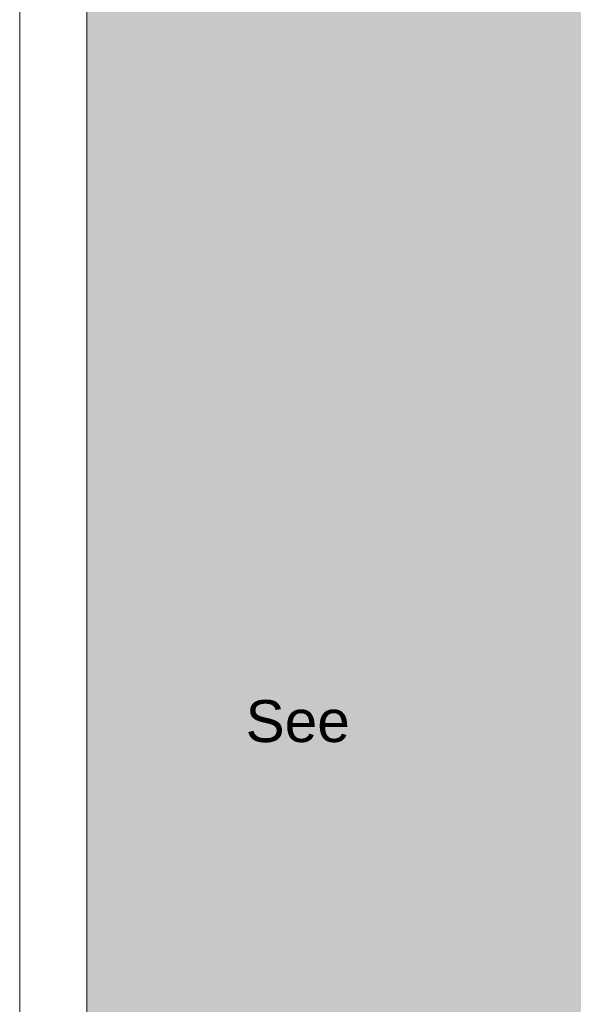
# Model space of a CAD drawing. Header units: metres. Extents: x 2643011 to 2643179, y 1217594 to 1217713.
# Tile 3 of 60: x 2643051 to 2643065, y 1217607 to 1217630. Entities that reach past the tile are written whole.
import ezdxf

# ---------------------------------------------------------------- set-up
doc = ezdxf.new("R2010")
doc.units = ezdxf.units.M
doc.linetypes.add('AUSGEZOGEN', pattern=[0])
for name, color, linetype in [('XR$1$_65365', 7, 'Continuous'), ('XR$1$_65366', 7, 'Continuous'), ('XR$1$_65410', 7, 'Continuous')]:
    doc.layers.add(name, color=color, linetype=linetype)
doc.styles.add('ARIAL', font='arial.ttf')

msp = doc.modelspace()

# ---------------------------------------------------------------- hatches: boundary and pattern name
at = {"layer": 'XR$1$_65410', "linetype": 'AUSGEZOGEN', "lineweight": 20, "true_color": 0xc4c4ff, "transparency": 33554687}
msp.add_hatch(color=254, dxfattribs=at).paths.add_polyline_path([(2643065.538, 1217617.037), (2643064.974, 1217630.458), (2643063.55, 1217639.959), (2643063.526, 1217640.096), (2643063.496, 1217640.232), (2643063.459, 1217640.367), (2643063.417, 1217640.499), (2643063.368, 1217640.63), (2643063.313, 1217640.758), (2643063.252, 1217640.883), (2643063.186, 1217641.006), (2643063.114, 1217641.125), (2643063.036, 1217641.241), (2643062.953, 1217641.353), (2643062.865, 1217641.461), (2643062.773, 1217641.565), (2643062.675, 1217641.664), (2643062.573, 1217641.759), (2643062.466, 1217641.849), (2643062.356, 1217641.934), (2643062.242, 1217642.014), (2643062.124, 1217642.088), (2643062.003, 1217642.157), (2643061.878, 1217642.22), (2643061.751, 1217642.277), (2643061.622, 1217642.328), (2643061.49, 1217642.374), (2643061.356, 1217642.413), (2643061.221, 1217642.446), (2643061.084, 1217642.472), (2643060.946, 1217642.492), (2643060.808, 1217642.506), (2643060.668, 1217642.513), (2643060.529, 1217642.514), (2643056.93, 1217642.449), (2643053.034, 1217642.306), (2643053.034, 1217594.387), (2643067.818, 1217594.387)])

# ---------------------------------------------------------------- linework, layer by layer
at = {"layer": 'XR$1$_65365', "color": 7, "linetype": 'AUSGEZOGEN', "lineweight": 13, "transparency": 33554687}
msp.add_line((2643053.034, 1217594.387), (2643053.034, 1217653.787), dxfattribs=at)
at = {"layer": 'XR$1$_65365', "color": 7, "linetype": 'AUSGEZOGEN', "lineweight": 18, "transparency": 33554687}
for p, q in [((2643053.034, 1217594.387), (2643053.034, 1217653.787)), ((2643051.433, 1217652.187), (2643051.433, 1217595.987))]:
    msp.add_line(p, q, dxfattribs=at)

# ---------------------------------------------------------------- texts
at = {"layer": 'XR$1$_65366', "color": 5, "linetype": 'AUSGEZOGEN', "lineweight": -3, "transparency": 33554687, "insert": (2643056.82, 1217612.841), "char_height": 1, "width": 2.99986, "attachment_point": 7, "rotation": 359.9991, "style": 'ARIAL'}
msp.add_mtext('\\W1.00;See', dxfattribs=at)

doc.saveas('drawing.dxf')
